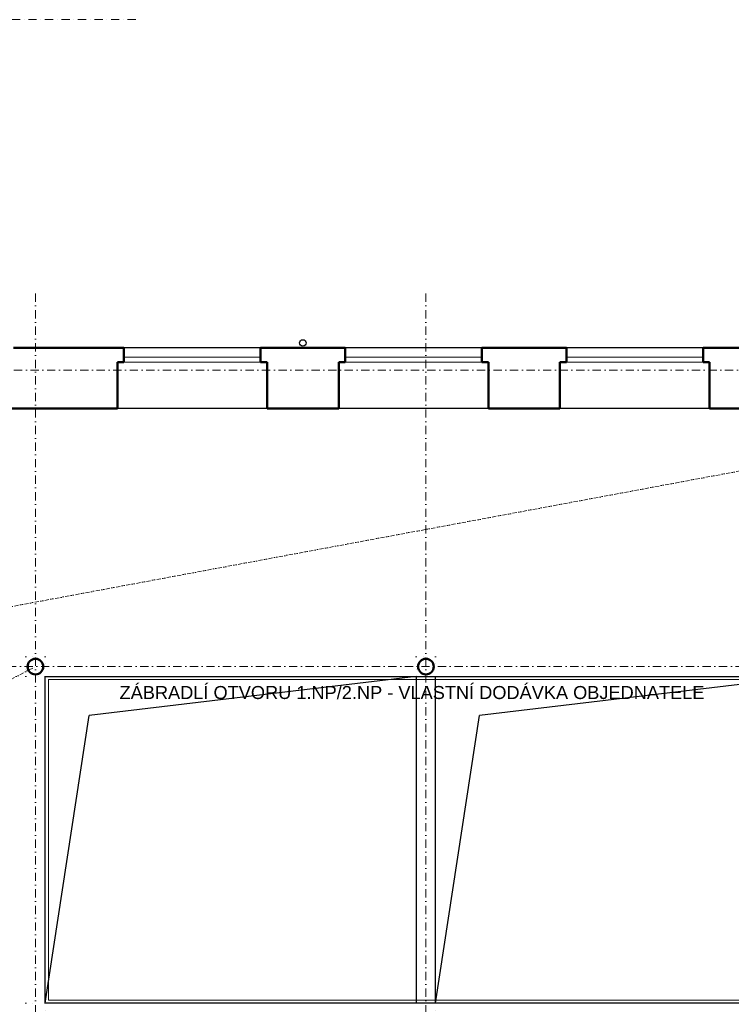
# Model space of a CAD drawing. Header units: millimetres. Extents: x 887082 to 1346431, y -219716 to -98064.
# Tile 20 of 37: x 1071109 to 1082045, y -171246 to -156126. Entities that reach past the tile are written whole.
import ezdxf

# ---------------------------------------------------------------- set-up
doc = ezdxf.new("R2010")
doc.units = ezdxf.units.MM
doc.header["$LTSCALE"] = 10
for name, pattern in [('DASHDOT', [25.4, 12.7, -6.35, 0, -6.35]), ('DIVIDE2', [15.875, 6.35, -3.175, 0, -3.175, 0, -3.175]), ('DOT', [6.35, 0, -6.35])]:
    doc.linetypes.add(name, pattern=pattern)
for name, color, linetype, lineweight in [('CKOKNA', 1, 'Continuous', 9), ('CKSTENY_OSY', 1, 'DASHDOT', 15), ('CKSTENY_REZ', 6, 'Continuous', 50), ('TP_bourané_kce', 7, 'DOT', 15), ('TP_podhledy', 1, 'DIVIDE2', 15), ('TP_zámečnické_kce', 6, 'Continuous', 9)]:
    doc.layers.add(name, color=color, linetype=linetype, lineweight=lineweight)
doc.layers.add('CKSTENY_PODROVINOU', color=7, linetype='Continuous')
doc.layers.add('TP_klempířské_konstrukce', color=142, linetype='Continuous')
doc.layers.add('TP_skryté_1', color=21, linetype='Continuous', lineweight=50, plot=False)
doc.styles.add('TOP_ARIAL_CE', font='arial.ttf', dxfattribs={"height": 100})

msp = doc.modelspace()

# ---------------------------------------------------------------- linework, layer by layer
at = {"layer": 'CKOKNA', "color": 252}
for p, q in [((1074811, -161311), (1072711, -161311)), ((1078211, -161311), (1076111, -161311)), ((1081611, -161311), (1079511, -161311)), ((1074811, -161386), (1072711, -161386)), ((1078211, -161386), (1076111, -161386)), ((1081611, -161386), (1079511, -161386))]:
    msp.add_line(p, q, dxfattribs=at)
at = {"layer": 'CKSTENY_OSY', "color": 252, "lineweight": 5}
for p, q in [((1072894, -156126), (1060084, -156126)), ((1071351, -160332), (1071351, -178808)), ((1077351, -160332), (1077351, -178808)), ((1089951, -161511), (1060084, -161511)), ((1089351, -166061), (1060084, -166061))]:
    msp.add_line(p, q, dxfattribs=at)
at = {"layer": 'CKSTENY_PODROVINOU', "color": 252}
for p, q in [((1074811, -161166), (1072711, -161166)), ((1078211, -161166), (1076111, -161166)), ((1081611, -161166), (1079511, -161166)), ((1074911, -162096), (1072611, -162096)), ((1078311, -162096), (1076011, -162096)), ((1081711, -162096), (1079411, -162096)), ((1077201, -166211), (1072175, -166813)), ((1083201, -166211), (1078175, -166813)), ((1071501, -171231), (1072175, -166813)), ((1077501, -171231), (1078175, -166813))]:
    msp.add_line(p, q, dxfattribs=at)
for points in [[(1071501, -166211), (1077201, -166211), (1077201, -171231), (1071501, -171231)], [(1071501, -166211), (1083201, -166211), (1083201, -171231), (1071501, -171231)], [(1077501, -166211), (1083201, -166211), (1083201, -171231), (1077501, -171231)]]:
    msp.add_lwpolyline(points, close=True, dxfattribs=at)
at = {"layer": 'CKSTENY_REZ', "color": 252}
for p, q in [((1072711, -161166), (1071016, -161166)), ((1072711, -161386), (1072711, -161166)), ((1074811, -161386), (1074811, -161166)), ((1076111, -161166), (1074811, -161166)), ((1076111, -161386), (1076111, -161166)), ((1078211, -161386), (1078211, -161166)), ((1079511, -161166), (1078211, -161166)), ((1079511, -161386), (1079511, -161166)), ((1081611, -161386), (1081611, -161166)), ((1082911, -161166), (1081611, -161166)), ((1072611, -162096), (1072611, -161386)), ((1072611, -161386), (1072711, -161386)), ((1074911, -161386), (1074811, -161386)), ((1074911, -162096), (1074911, -161386)), ((1076011, -162096), (1076011, -161386)), ((1076011, -161386), (1076111, -161386)), ((1078311, -161386), (1078211, -161386)), ((1078311, -162096), (1078311, -161386)), ((1079411, -162096), (1079411, -161386)), ((1079411, -161386), (1079511, -161386)), ((1081711, -161386), (1081611, -161386)), ((1081711, -162096), (1081711, -161386)), ((1072611, -162096), (1070326, -162096)), ((1076011, -162096), (1074911, -162096)), ((1079411, -162096), (1078311, -162096)), ((1082811, -162096), (1081711, -162096))]:
    msp.add_line(p, q, dxfattribs=at)
for centre in [(1071351, -166061), (1077351, -166061)]:
    msp.add_circle(centre, 120, dxfattribs=at)
at = {"layer": 'TP_bourané_kce', "color": 252, "ltscale": 3}
for points in [[(1071201, -166211), (1071501, -166211), (1071501, -165911), (1071201, -165911)], [(1077201, -166211), (1077501, -166211), (1077501, -165911), (1077201, -165911)], [(1071201, -171531), (1071501, -171531), (1071501, -171231), (1071201, -171231)], [(1077201, -171531), (1077501, -171531), (1077501, -171231), (1077201, -171231)]]:
    msp.add_lwpolyline(points, close=True, dxfattribs=at)
at = {"layer": 'TP_klempířské_konstrukce', "color": 252}
msp.add_circle((1075461, -161091), 50, dxfattribs=at)
at = {"layer": 'TP_podhledy', "color": 252}
for p, q in [((1066026, -166061), (1087341, -162096)), ((1061816, -171046), (1071351, -166061))]:
    msp.add_line(p, q, dxfattribs=at)
at = {"layer": 'TP_zámečnické_kce', "color": 252}
msp.add_lwpolyline([(1071551, -166261), (1083151, -166261), (1083151, -171181), (1071551, -171181)], close=True, dxfattribs=at)

# ---------------------------------------------------------------- texts
at = {"layer": 'TP_skryté_1', "color": 252, "insert": (1077138, -166460), "char_height": 200, "width": 9631.18, "attachment_point": 5, "rotation": 0, "style": 'TOP_ARIAL_CE'}
msp.add_mtext('\\A1;ZÁBRADLÍ OTVORU 1.NP/2.NP - VLASTNÍ DODÁVKA OBJEDNATELE', dxfattribs=at)

doc.saveas('drawing.dxf')
